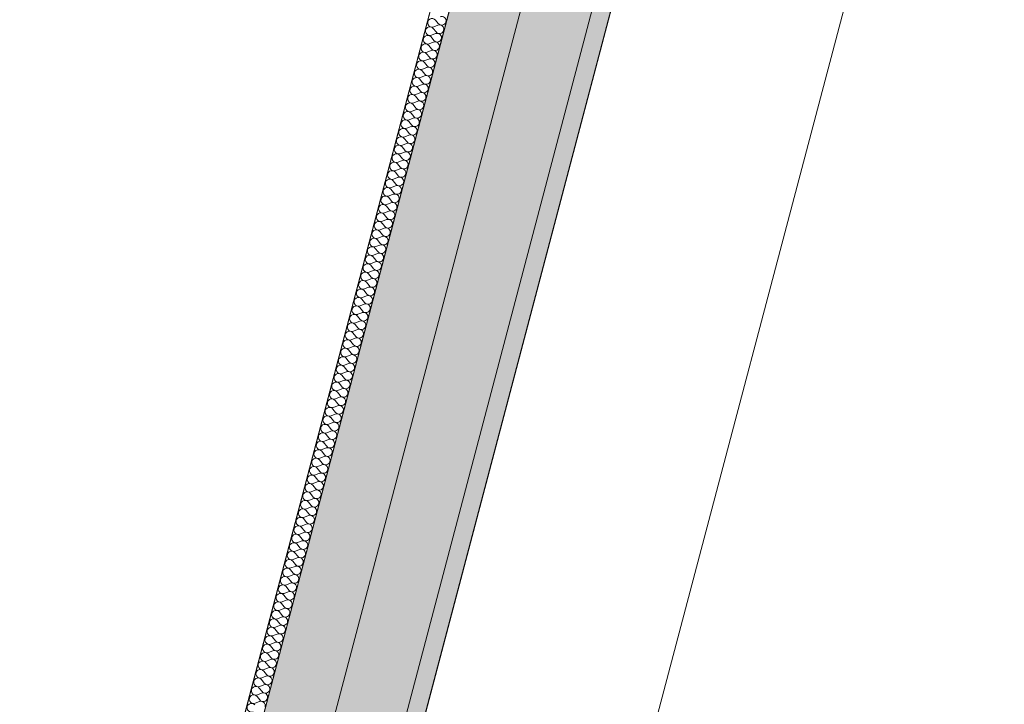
# Model space of a CAD drawing. Header units: millimetres. Extents: x -176817 to 18864955, y -12996033 to 201123.
# Tile 187 of 256: x 162718 to 164863, y -6825 to -5334. Entities that reach past the tile are written whole.
import ezdxf

# ---------------------------------------------------------------- set-up
doc = ezdxf.new("R2010")
doc.units = ezdxf.units.MM
doc.header["$MEASUREMENT"] = 0
for name, color, linetype in [('210-A Strefy', 7, 'Continuous'), ('213-A Wymiarowanie wewnętrzne', 7, 'Continuous'), ('215-A Wymiarowanie wewnętrzne 1_50', 7, 'Continuous'), ('230-A Ściany wewnętrzne', 7, 'Continuous'), ('250-A Schody Pochylnie', 7, 'Continuous'), ('292-PPOŻ - Linie', 7, 'Continuous'), ('460-K Stropy', 7, 'Continuous')]:
    doc.layers.add(name, color=color, linetype=linetype)
doc.styles.add('STYL_AUTOMATYCZNY_4', font='arial.ttf')
doc.linetypes.add('PPOŻ REI 60', pattern='A,0,[3,TKI_PWY_A_AR_PAB_RZ_KN02_03_04_ Poziom +1 - fragment A1.Shx,S=3.968254,R=0,X=0,Y=0],-505,0', length=505)
doc.dimstyles.new('STYL_AUTOMATYCZNY__3', dxfattribs={"dimtxt": 64.999998, "dimasz": 47.5, "dimexe": 0.18, "dimexo": 0.0625, "dimgap": 0, "dimtad": 1, "dimdec": 1, "dimlfac": 0.1, "dimzin": 0, "dimdsep": 46, "dimtxsty": 'STYL_AUTOMATYCZNY_4', "dimblk": 'ARROWHEAD_11', "dimblk1": 'ARROWHEAD_11', "dimblk2": 'ARROWHEAD_11', "dimcen": 0.09, "dimclrd": 30, "dimclre": 30, "dimclrt": 30, "dimazin": 0, "dimtfac": 1, "dimtdec": 4, "dimtmove": 0, "dimatfit": 3, "dimfxl": 0, "dimtolj": 1, "dimtzin": 0, "dimarcsym": 0})

# ---------------------------------------------------------------- blocks, each defined once
blk = doc.blocks.new('Strop_10_2', base_point=(162764.6, -8683.8))
at = {"layer": '460-K Stropy', "color": 255, "linetype": 'Continuous', "lineweight": 0, "flags": 128}
blk.add_lwpolyline([(162764.6, -8683.8), (182194.5, -13810.9), (186627.6, 2989.1), (167197.7, 8116.1), (167169.6, 8009.8), (164703.7, -1335.4)], close=True, dxfattribs=at)
blk = doc.blocks.new('Sala konferencyjna_1.20_11_2', base_point=(165511.5, -7953.8))
at = {"layer": '210-A Strefy', "color": 7, "linetype": 'Continuous', "lineweight": 0, "flags": 128}
blk.add_lwpolyline([(163173.7, -8466), (173118.3, -11090.1), (176676.3, 2393.3), (166731.7, 5017.5)], close=True, dxfattribs=at)
blk = doc.blocks.new('Komunikacja pionowa - Klatka K2_K2.1_22_2', base_point=(161805.5, 392.7))
at = {"layer": '210-A Strefy', "color": 7, "linetype": 'Continuous', "lineweight": 0, "flags": 128}
blk.add_lwpolyline([(156560.1, -6720.8), (162806.3, -8369), (165520.2, 1913.9), (159273.5, 3562.2)], close=True, dxfattribs=at)
blk = doc.blocks.new('Strop_37_2', base_point=(162841.1, -8393.7))
at = {"layer": '250-A Schody Pochylnie', "color": 255, "linetype": 'Continuous', "lineweight": 0, "flags": 128}
blk.add_lwpolyline([(162841.1, -8393.7), (156517.6, -6725.1), (157454, -3176.6), (160702.8, -4033.8), (160650.5, -4232.1), (163725.2, -5043.4)], close=True, dxfattribs=at)
blk = doc.blocks.new('*X919')
at = {"layer": '230-A Ściany wewnętrzne', "color": 7, "linetype": 'Continuous', "lineweight": 0}
for p, q in [((163623.6, -5335.2), (163629.5, -5342.6)), ((163618.8, -5353.6), (163624.7, -5361.1)), ((163619.7, -5349.9), (163628.5, -5346.3)), ((163610, -5386.7), (163618.8, -5383.2)), ((163613.9, -5372), (163619.8, -5379.5)), ((163614.9, -5368.3), (163623.7, -5364.7)), ((163605.1, -5405.2), (163614, -5401.6)), ((163609, -5390.4), (163614.9, -5397.9)), ((163600.3, -5423.6), (163609.1, -5420)), ((163604.2, -5408.8), (163610.1, -5416.3)), ((163594.5, -5445.7), (163600.4, -5453.1)), ((163595.4, -5442), (163604.3, -5438.4)), ((163599.3, -5427.3), (163605.2, -5434.7)), ((163589.6, -5464.1), (163595.5, -5471.6)), ((163590.6, -5460.4), (163599.4, -5456.8)), ((163584.7, -5482.5), (163590.6, -5490)), ((163585.7, -5478.8), (163594.5, -5475.2)), ((163576, -5515.7), (163584.8, -5512.1)), ((163579.9, -5500.9), (163585.8, -5508.4)), ((163580.8, -5497.2), (163589.7, -5493.7)), ((163571.1, -5534.1), (163580, -5530.5)), ((163575, -5519.3), (163580.9, -5526.8)), ((163566.3, -5552.5), (163575.1, -5548.9)), ((163570.2, -5537.8), (163576.1, -5545.2)), ((163560.4, -5574.6), (163566.3, -5582.1)), ((163561.4, -5570.9), (163570.2, -5567.3)), ((163565.3, -5556.2), (163571.2, -5563.6)), ((163555.6, -5593), (163561.5, -5600.5)), ((163556.5, -5589.3), (163565.4, -5585.7)), ((163550.7, -5611.4), (163556.6, -5618.9)), ((163551.7, -5607.7), (163560.5, -5604.2)), ((163545.9, -5629.8), (163551.8, -5637.3)), ((163546.8, -5626.2), (163555.7, -5622.6)), ((163537.1, -5663), (163545.9, -5659.4)), ((163541, -5648.3), (163546.9, -5655.7)), ((163542, -5644.6), (163550.8, -5641)), ((163532.2, -5681.4), (163541.1, -5677.8)), ((163536.1, -5666.7), (163542, -5674.1)), ((163526.4, -5703.5), (163532.3, -5711)), ((163527.4, -5699.8), (163536.2, -5696.2)), ((163531.3, -5685.1), (163537.2, -5692.6)), ((163521.6, -5721.9), (163527.5, -5729.4)), ((163522.5, -5718.2), (163531.4, -5714.7)), ((163516.7, -5740.3), (163522.6, -5747.8)), ((163517.7, -5736.7), (163526.5, -5733.1)), ((163511.8, -5758.8), (163517.7, -5766.2)), ((163512.8, -5755.1), (163521.6, -5751.5)), ((163503.1, -5791.9), (163511.9, -5788.3)), ((163507, -5777.2), (163512.9, -5784.6)), ((163507.9, -5773.5), (163516.8, -5769.9)), ((163498.2, -5810.3), (163507.1, -5806.7)), ((163502.1, -5795.6), (163508, -5803.1)), ((163492.4, -5832.4), (163498.3, -5839.9)), ((163493.4, -5828.7), (163502.2, -5825.2)), ((163497.3, -5814), (163503.2, -5821.5)), ((163487.5, -5850.8), (163493.4, -5858.3)), ((163488.5, -5847.2), (163497.3, -5843.6)), ((163482.7, -5869.3), (163488.6, -5876.7)), ((163483.6, -5865.6), (163492.5, -5862)), ((163477.8, -5887.7), (163483.7, -5895.2)), ((163478.8, -5884), (163487.6, -5880.4)), ((163469.1, -5920.8), (163477.9, -5917.3)), ((163473, -5906.1), (163478.9, -5913.6)), ((163473.9, -5902.4), (163482.8, -5898.8)), ((163464.2, -5939.3), (163473, -5935.7)), ((163468.1, -5924.5), (163474, -5932)), ((163458.4, -5961.4), (163464.3, -5968.8)), ((163459.3, -5957.7), (163468.2, -5954.1)), ((163463.2, -5942.9), (163469.1, -5950.4)), ((163453.5, -5979.8), (163459.4, -5987.2)), ((163454.5, -5976.1), (163463.3, -5972.5)), ((163448.7, -5998.2), (163454.6, -6005.7)), ((163449.6, -5994.5), (163458.5, -5990.9)), ((163443.8, -6016.6), (163449.7, -6024.1)), ((163444.8, -6012.9), (163453.6, -6009.3)), ((163435.1, -6049.8), (163443.9, -6046.2)), ((163438.9, -6035), (163444.8, -6042.5)), ((163439.9, -6031.3), (163448.7, -6027.8)), ((163430.2, -6068.2), (163439, -6064.6)), ((163434.1, -6053.4), (163440, -6060.9)), ((163424.4, -6090.3), (163430.3, -6097.7)), ((163425.3, -6086.6), (163434.2, -6083)), ((163429.2, -6071.9), (163435.1, -6079.3)), ((163419.5, -6108.7), (163425.4, -6116.2)), ((163420.5, -6105), (163429.3, -6101.4)), ((163414.6, -6127.1), (163420.5, -6134.6)), ((163415.6, -6123.4), (163424.4, -6119.8)), ((163409.8, -6145.5), (163415.7, -6153)), ((163410.8, -6141.8), (163419.6, -6138.3)), ((163401, -6178.7), (163409.9, -6175.1)), ((163404.9, -6163.9), (163410.8, -6171.4)), ((163405.9, -6160.3), (163414.7, -6156.7)), ((163396.2, -6197.1), (163405, -6193.5)), ((163400.1, -6182.4), (163406, -6189.8)), ((163390.3, -6219.2), (163396.2, -6226.7)), ((163391.3, -6215.5), (163400.1, -6211.9)), ((163395.2, -6200.8), (163401.1, -6208.2)), ((163385.5, -6237.6), (163391.4, -6245.1)), ((163386.5, -6233.9), (163395.3, -6230.3)), ((163380.6, -6256), (163386.5, -6263.5)), ((163381.6, -6252.3), (163390.4, -6248.8)), ((163375.8, -6274.4), (163381.7, -6281.9)), ((163376.7, -6270.8), (163385.6, -6267.2)), ((163367, -6307.6), (163375.8, -6304)), ((163370.9, -6292.9), (163376.8, -6300.3)), ((163371.9, -6289.2), (163380.7, -6285.6)), ((163362.2, -6326), (163371, -6322.4)), ((163366, -6311.3), (163371.9, -6318.7)), ((163356.3, -6348.1), (163362.2, -6355.6)), ((163357.3, -6344.4), (163366.1, -6340.8)), ((163361.2, -6329.7), (163367.1, -6337.2)), ((163351.5, -6366.5), (163357.4, -6374)), ((163352.4, -6362.8), (163361.3, -6359.3)), ((163346.6, -6384.9), (163352.5, -6392.4)), ((163347.6, -6381.3), (163356.4, -6377.7)), ((163341.7, -6403.4), (163347.7, -6410.8)), ((163342.7, -6399.7), (163351.5, -6396.1)), ((163333, -6436.5), (163341.8, -6432.9)), ((163336.9, -6421.8), (163342.8, -6429.3)), ((163337.9, -6418.1), (163346.7, -6414.5)), ((163328.1, -6454.9), (163337, -6451.4)), ((163332, -6440.2), (163337.9, -6447.7)), ((163322.3, -6477), (163328.2, -6484.5)), ((163323.3, -6473.4), (163332.1, -6469.8)), ((163327.2, -6458.6), (163333.1, -6466.1)), ((163317.4, -6495.5), (163323.4, -6502.9)), ((163318.4, -6491.8), (163327.2, -6488.2)), ((163312.6, -6513.9), (163318.5, -6521.3)), ((163313.6, -6510.2), (163322.4, -6506.6)), ((163307.7, -6532.3), (163313.6, -6539.8)), ((163308.7, -6528.6), (163317.5, -6525)), ((163299, -6565.4), (163307.8, -6561.9)), ((163302.9, -6550.7), (163308.8, -6558.2)), ((163303.8, -6547), (163312.7, -6543.4)), ((163294.1, -6583.9), (163302.9, -6580.3)), ((163298, -6569.1), (163303.9, -6576.6)), ((163289.3, -6602.3), (163298.1, -6598.7)), ((163293.1, -6587.5), (163299.1, -6595)), ((163283.4, -6624.4), (163289.3, -6631.8)), ((163284.4, -6620.7), (163293.2, -6617.1)), ((163288.3, -6606), (163294.2, -6613.4)), ((163278.6, -6642.8), (163284.5, -6650.3)), ((163279.5, -6639.1), (163288.4, -6635.5)), ((163273.7, -6661.2), (163279.6, -6668.7)), ((163274.7, -6657.5), (163283.5, -6653.9)), ((163265, -6694.4), (163273.8, -6690.8)), ((163268.8, -6679.6), (163274.8, -6687.1)), ((163269.8, -6675.9), (163278.6, -6672.4)), ((163260.1, -6712.8), (163268.9, -6709.2)), ((163264, -6698), (163269.9, -6705.5)), ((163255.2, -6731.2), (163264.1, -6727.6)), ((163259.1, -6716.5), (163265, -6723.9)), ((163249.4, -6753.3), (163255.3, -6760.8)), ((163250.4, -6749.6), (163259.2, -6746)), ((163254.3, -6734.9), (163260.2, -6742.3)), ((163244.5, -6771.7), (163250.5, -6779.2)), ((163245.5, -6768), (163254.3, -6764.4)), ((163239.7, -6790.1), (163245.6, -6797.6)), ((163240.7, -6786.4), (163249.5, -6782.9)), ((163230.9, -6823.3), (163239.8, -6819.7)), ((163234.8, -6808.5), (163240.7, -6816)), ((163235.8, -6804.9), (163244.6, -6801.3))]:
    blk.add_line(p, q, dxfattribs=at)
for centre, start, end in [((163616.1, -5341.1), 38.3481, 292.0879), ((163637, -5336.7), 218.3481, 345.218), ((163637, -5336.7), 345.218, 112.0879), ((163611.3, -5359.5), 38.3481, 292.0879), ((163632.1, -5355.1), 218.3481, 345.218), ((163632.1, -5355.1), 345.218, 112.0879), ((163606.4, -5377.9), 38.3481, 292.0879), ((163622.4, -5392), 345.218, 112.0879), ((163627.3, -5373.6), 218.3481, 345.218), ((163627.3, -5373.6), 345.218, 112.0879), ((163601.6, -5396.3), 38.3481, 292.0879), ((163617.6, -5410.4), 345.218, 112.0879), ((163622.4, -5392), 218.3481, 345.218), ((163591.8, -5433.2), 38.3481, 292.0879), ((163596.7, -5414.7), 38.3481, 292.0879), ((163612.7, -5428.8), 345.218, 112.0879), ((163617.6, -5410.4), 218.3481, 345.218), ((163587, -5451.6), 38.3481, 292.0879), ((163607.8, -5447.2), 345.218, 112.0879), ((163612.7, -5428.8), 218.3481, 345.218), ((163582.1, -5470), 38.3481, 292.0879), ((163603, -5465.6), 218.3481, 345.218), ((163603, -5465.6), 345.218, 112.0879), ((163607.8, -5447.2), 218.3481, 345.218), ((163577.3, -5488.4), 38.3481, 292.0879), ((163598.1, -5484.1), 218.3481, 345.218), ((163598.1, -5484.1), 345.218, 112.0879), ((163572.4, -5506.8), 38.3481, 292.0879), ((163588.4, -5520.9), 345.218, 112.0879), ((163593.3, -5502.5), 218.3481, 345.218), ((163593.3, -5502.5), 345.218, 112.0879), ((163567.5, -5525.2), 38.3481, 292.0879), ((163583.5, -5539.3), 345.218, 112.0879), ((163588.4, -5520.9), 218.3481, 345.218), ((163557.8, -5562.1), 38.3481, 292.0879), ((163562.7, -5543.7), 38.3481, 292.0879), ((163578.7, -5557.7), 345.218, 112.0879), ((163583.5, -5539.3), 218.3481, 345.218), ((163553, -5580.5), 38.3481, 292.0879), ((163573.8, -5576.2), 345.218, 112.0879), ((163578.7, -5557.7), 218.3481, 345.218), ((163548.1, -5598.9), 38.3481, 292.0879), ((163569, -5594.6), 218.3481, 345.218), ((163569, -5594.6), 345.218, 112.0879), ((163573.8, -5576.2), 218.3481, 345.218), ((163543.2, -5617.3), 38.3481, 292.0879), ((163564.1, -5613), 218.3481, 345.218), ((163564.1, -5613), 345.218, 112.0879), ((163538.4, -5635.8), 38.3481, 292.0879), ((163554.4, -5649.8), 345.218, 112.0879), ((163559.2, -5631.4), 218.3481, 345.218), ((163559.2, -5631.4), 345.218, 112.0879), ((163533.5, -5654.2), 38.3481, 292.0879), ((163549.5, -5668.2), 345.218, 112.0879), ((163554.4, -5649.8), 218.3481, 345.218), ((163523.8, -5691), 38.3481, 292.0879), ((163528.7, -5672.6), 38.3481, 292.0879), ((163544.7, -5686.7), 345.218, 112.0879), ((163549.5, -5668.2), 218.3481, 345.218), ((163518.9, -5709.4), 38.3481, 292.0879), ((163539.8, -5705.1), 345.218, 112.0879), ((163544.7, -5686.7), 218.3481, 345.218), ((163514.1, -5727.8), 38.3481, 292.0879), ((163534.9, -5723.5), 218.3481, 345.218), ((163534.9, -5723.5), 345.218, 112.0879), ((163539.8, -5705.1), 218.3481, 345.218), ((163509.2, -5746.3), 38.3481, 292.0879), ((163530.1, -5741.9), 218.3481, 345.218), ((163530.1, -5741.9), 345.218, 112.0879), ((163504.4, -5764.7), 38.3481, 292.0879), ((163520.4, -5778.7), 345.218, 112.0879), ((163525.2, -5760.3), 218.3481, 345.218), ((163525.2, -5760.3), 345.218, 112.0879), ((163499.5, -5783.1), 38.3481, 292.0879), ((163515.5, -5797.2), 345.218, 112.0879), ((163520.4, -5778.7), 218.3481, 345.218), ((163489.8, -5819.9), 38.3481, 292.0879), ((163494.6, -5801.5), 38.3481, 292.0879), ((163510.6, -5815.6), 345.218, 112.0879), ((163515.5, -5797.2), 218.3481, 345.218), ((163484.9, -5838.3), 38.3481, 292.0879), ((163505.8, -5834), 345.218, 112.0879), ((163510.6, -5815.6), 218.3481, 345.218), ((163480.1, -5856.8), 38.3481, 292.0879), ((163500.9, -5852.4), 218.3481, 345.218), ((163500.9, -5852.4), 345.218, 112.0879), ((163505.8, -5834), 218.3481, 345.218), ((163475.2, -5875.2), 38.3481, 292.0879), ((163496.1, -5870.8), 218.3481, 345.218), ((163496.1, -5870.8), 345.218, 112.0879), ((163470.3, -5893.6), 38.3481, 292.0879), ((163491.2, -5889.2), 218.3481, 345.218), ((163491.2, -5889.2), 345.218, 112.0879), ((163465.5, -5912), 38.3481, 292.0879), ((163481.5, -5926.1), 345.218, 112.0879), ((163486.3, -5907.7), 218.3481, 345.218), ((163486.3, -5907.7), 345.218, 112.0879), ((163455.8, -5948.8), 38.3481, 292.0879), ((163460.6, -5930.4), 38.3481, 292.0879), ((163476.6, -5944.5), 345.218, 112.0879), ((163481.5, -5926.1), 218.3481, 345.218), ((163450.9, -5967.3), 38.3481, 292.0879), ((163471.8, -5962.9), 345.218, 112.0879), ((163476.6, -5944.5), 218.3481, 345.218), ((163446, -5985.7), 38.3481, 292.0879), ((163466.9, -5981.3), 218.3481, 345.218), ((163466.9, -5981.3), 345.218, 112.0879), ((163471.8, -5962.9), 218.3481, 345.218), ((163441.2, -6004.1), 38.3481, 292.0879), ((163462, -5999.7), 218.3481, 345.218), ((163462, -5999.7), 345.218, 112.0879), ((163436.3, -6022.5), 38.3481, 292.0879), ((163457.2, -6018.2), 218.3481, 345.218), ((163457.2, -6018.2), 345.218, 112.0879), ((163431.5, -6040.9), 38.3481, 292.0879), ((163447.5, -6055), 345.218, 112.0879), ((163452.3, -6036.6), 218.3481, 345.218), ((163452.3, -6036.6), 345.218, 112.0879), ((163421.7, -6077.8), 38.3481, 292.0879), ((163426.6, -6059.3), 38.3481, 292.0879), ((163442.6, -6073.4), 345.218, 112.0879), ((163447.5, -6055), 218.3481, 345.218), ((163416.9, -6096.2), 38.3481, 292.0879), ((163437.7, -6091.8), 345.218, 112.0879), ((163442.6, -6073.4), 218.3481, 345.218), ((163412, -6114.6), 38.3481, 292.0879), ((163432.9, -6110.2), 345.218, 112.0879), ((163437.7, -6091.8), 218.3481, 345.218), ((163407.2, -6133), 38.3481, 292.0879), ((163428, -6128.7), 218.3481, 345.218), ((163428, -6128.7), 345.218, 112.0879), ((163432.9, -6110.2), 218.3481, 345.218), ((163402.3, -6151.4), 38.3481, 292.0879), ((163423.2, -6147.1), 218.3481, 345.218), ((163423.2, -6147.1), 345.218, 112.0879), ((163397.5, -6169.8), 38.3481, 292.0879), ((163413.4, -6183.9), 345.218, 112.0879), ((163418.3, -6165.5), 218.3481, 345.218), ((163418.3, -6165.5), 345.218, 112.0879), ((163387.7, -6206.7), 38.3481, 292.0879), ((163392.6, -6188.3), 38.3481, 292.0879), ((163408.6, -6202.3), 345.218, 112.0879), ((163413.4, -6183.9), 218.3481, 345.218), ((163382.9, -6225.1), 38.3481, 292.0879), ((163403.7, -6220.8), 345.218, 112.0879), ((163408.6, -6202.3), 218.3481, 345.218), ((163378, -6243.5), 38.3481, 292.0879), ((163398.9, -6239.2), 345.218, 112.0879), ((163403.7, -6220.8), 218.3481, 345.218), ((163373.2, -6261.9), 38.3481, 292.0879), ((163394, -6257.6), 218.3481, 345.218), ((163394, -6257.6), 345.218, 112.0879), ((163398.9, -6239.2), 218.3481, 345.218), ((163368.3, -6280.4), 38.3481, 292.0879), ((163389.1, -6276), 218.3481, 345.218), ((163389.1, -6276), 345.218, 112.0879), ((163363.4, -6298.8), 38.3481, 292.0879), ((163379.4, -6312.8), 345.218, 112.0879), ((163384.3, -6294.4), 218.3481, 345.218), ((163384.3, -6294.4), 345.218, 112.0879), ((163353.7, -6335.6), 38.3481, 292.0879), ((163358.6, -6317.2), 38.3481, 292.0879), ((163374.6, -6331.3), 345.218, 112.0879), ((163379.4, -6312.8), 218.3481, 345.218), ((163348.9, -6354), 38.3481, 292.0879), ((163369.7, -6349.7), 345.218, 112.0879), ((163374.6, -6331.3), 218.3481, 345.218), ((163344, -6372.4), 38.3481, 292.0879), ((163364.8, -6368.1), 345.218, 112.0879), ((163369.7, -6349.7), 218.3481, 345.218), ((163339.1, -6390.9), 38.3481, 292.0879), ((163360, -6386.5), 218.3481, 345.218), ((163360, -6386.5), 345.218, 112.0879), ((163364.8, -6368.1), 218.3481, 345.218), ((163334.3, -6409.3), 38.3481, 292.0879), ((163355.1, -6404.9), 218.3481, 345.218), ((163355.1, -6404.9), 345.218, 112.0879), ((163329.4, -6427.7), 38.3481, 292.0879), ((163345.4, -6441.8), 345.218, 112.0879), ((163350.3, -6423.3), 218.3481, 345.218), ((163350.3, -6423.3), 345.218, 112.0879), ((163319.7, -6464.5), 38.3481, 292.0879), ((163324.6, -6446.1), 38.3481, 292.0879), ((163340.5, -6460.2), 345.218, 112.0879), ((163345.4, -6441.8), 218.3481, 345.218), ((163314.8, -6482.9), 38.3481, 292.0879), ((163335.7, -6478.6), 345.218, 112.0879), ((163340.5, -6460.2), 218.3481, 345.218), ((163310, -6501.4), 38.3481, 292.0879), ((163330.8, -6497), 345.218, 112.0879), ((163335.7, -6478.6), 218.3481, 345.218), ((163305.1, -6519.8), 38.3481, 292.0879), ((163326, -6515.4), 218.3481, 345.218), ((163326, -6515.4), 345.218, 112.0879), ((163330.8, -6497), 218.3481, 345.218), ((163300.3, -6538.2), 38.3481, 292.0879), ((163321.1, -6533.8), 218.3481, 345.218), ((163321.1, -6533.8), 345.218, 112.0879), ((163295.4, -6556.6), 38.3481, 292.0879), ((163311.4, -6570.7), 345.218, 112.0879), ((163316.2, -6552.3), 218.3481, 345.218), ((163316.2, -6552.3), 345.218, 112.0879), ((163285.7, -6593.4), 38.3481, 292.0879), ((163290.5, -6575), 38.3481, 292.0879), ((163306.5, -6589.1), 345.218, 112.0879), ((163311.4, -6570.7), 218.3481, 345.218), ((163280.8, -6611.9), 38.3481, 292.0879), ((163301.7, -6607.5), 345.218, 112.0879), ((163306.5, -6589.1), 218.3481, 345.218), ((163276, -6630.3), 38.3481, 292.0879), ((163296.8, -6625.9), 345.218, 112.0879), ((163301.7, -6607.5), 218.3481, 345.218), ((163271.1, -6648.7), 38.3481, 292.0879), ((163291.9, -6644.3), 218.3481, 345.218), ((163291.9, -6644.3), 345.218, 112.0879), ((163296.8, -6625.9), 218.3481, 345.218), ((163266.2, -6667.1), 38.3481, 292.0879), ((163287.1, -6662.8), 218.3481, 345.218), ((163287.1, -6662.8), 345.218, 112.0879), ((163261.4, -6685.5), 38.3481, 292.0879), ((163277.4, -6699.6), 345.218, 112.0879), ((163282.2, -6681.2), 218.3481, 345.218), ((163282.2, -6681.2), 345.218, 112.0879), ((163251.7, -6722.4), 38.3481, 292.0879), ((163256.5, -6703.9), 38.3481, 292.0879), ((163272.5, -6718), 345.218, 112.0879), ((163277.4, -6699.6), 218.3481, 345.218), ((163246.8, -6740.8), 38.3481, 292.0879), ((163267.6, -6736.4), 345.218, 112.0879), ((163272.5, -6718), 218.3481, 345.218), ((163241.9, -6759.2), 38.3481, 292.0879), ((163262.8, -6754.9), 345.218, 112.0879), ((163267.6, -6736.4), 218.3481, 345.218), ((163237.1, -6777.6), 38.3481, 292.0879), ((163257.9, -6773.3), 218.3481, 345.218), ((163257.9, -6773.3), 345.218, 112.0879), ((163262.8, -6754.9), 218.3481, 345.218), ((163232.2, -6796), 38.3481, 292.0879), ((163253.1, -6791.7), 218.3481, 345.218), ((163253.1, -6791.7), 345.218, 112.0879), ((163227.4, -6814.5), 38.3481, 292.0879), ((163243.3, -6828.5), 345.218, 112.0879), ((163248.2, -6810.1), 218.3481, 345.218), ((163248.2, -6810.1), 345.218, 112.0879), ((163222.5, -6832.9), 38.3481, 292.0879)]:
    blk.add_arc(centre, 9.52, start, end, dxfattribs=at)
blk = doc.blocks.new('Ściana_32_2', base_point=(162947.9, -8577.1))
at = {"layer": '230-A Ściany wewnętrzne', "linetype": 'Continuous', "lineweight": 0, "true_color": 0x000000}
h = blk.add_hatch(dxfattribs=at)
h.set_pattern_fill('Beton_zbrojony_0002', color=18, style=0, pattern_type=2)
h.set_pattern_definition([(45, (0, 0), (-49.497475, 49.497475), []), (45, (-24.75, 24.75), (-49.497475, 49.497475), [52.5, -17.5])])
h.paths.add_polyline_path([(165558.4, 1903.8), (162845, -8379.2), (163135.1, -8455.8), (165848.5, 1827.2)])
h = blk.add_hatch(dxfattribs=at)
h.set_pattern_fill('Tynk_0002', color=18, style=0, pattern_type=2)
h.set_pattern_definition([(0, (0, 0), (0, 86.60254), [0, -50]), (0, (25, 43.3), (0, 86.60254), [0, -50])])
h.paths.add_polyline_path([(163173.7, -8466), (165887.2, 1817), (165848.5, 1827.2), (163135.1, -8455.8)])
at = {"layer": '230-A Ściany wewnętrzne', "color": 7, "linetype": 'Continuous', "lineweight": 0}
for p, q in [((165558.4, 1903.8), (162845, -8379.2)), ((163135.1, -8455.8), (165848.5, 1827.2))]:
    blk.add_line(p, q, dxfattribs=at)
at = {"layer": '230-A Ściany wewnętrzne', "color": 7, "linetype": 'Continuous', "lineweight": 0, "flags": 128}
for points in [[(165519.7, 1914), (162998.1, -7642.2)], [(163365.5, -7739.2), (165887.2, 1817)]]:
    blk.add_lwpolyline(points, dxfattribs=at)
at = {"layer": '230-A Ściany wewnętrzne', "color": 7, "lineweight": 0}
blk.add_blockref('*X919', (0, 0), dxfattribs=at)
blk = doc.blocks.new('*D3175')
at = {"layer": '213-A Wymiarowanie wewnętrzne', "linetype": 'Continuous', "lineweight": 200}
for points in [[(156625, -6270.7), (156626, -6275.5), (156628.7, -6279.5), (156632.7, -6282.2), (156637.5, -6283.2), (156642.3, -6282.2), (156646.4, -6279.5), (156649.1, -6275.5), (156650, -6270.7), (156649.1, -6265.9), (156646.4, -6261.8), (156642.3, -6259.1), (156637.5, -6258.2), (156632.7, -6259.1), (156628.7, -6261.8), (156626, -6265.9)], [(162948.5, -7939.3), (162949.4, -7944.1), (162952.2, -7948.1), (162956.2, -7950.8), (162961, -7951.8), (162965.8, -7950.8), (162969.8, -7948.1), (162972.5, -7944.1), (162973.5, -7939.3), (162972.5, -7934.5), (162969.8, -7930.4), (162965.8, -7927.7), (162961, -7926.8), (162956.2, -7927.7), (162952.2, -7930.4), (162949.4, -7934.5)]]:
    blk.add_hatch(color=30, dxfattribs=at).paths.add_polyline_path(points)
at = {"layer": '213-A Wymiarowanie wewnętrzne', "color": 30, "linetype": 'Continuous', "lineweight": 0}
for p, q in [((156640.7, -6258.6), (156649.5, -6225.4)), ((156625.6, -6316), (156634.3, -6282.8)), ((156649.6, -6273.9), (162948.9, -7936.1))]:
    blk.add_line(p, q, dxfattribs=at)
blk.add_circle((156637.5, -6270.7), 12.5, dxfattribs=at)
at = {"layer": '213-A Wymiarowanie wewnętrzne', "color": 30, "lineweight": 200, "insert": (159730.7, -7073.4), "char_height": 65, "attachment_point": 7, "rotation": 345.218, "style": 'STYL_AUTOMATYCZNY_4'}
blk.add_mtext('\\A1;{\\pql;\\fArial|b0|i0|c238|p0;\\W1.000000;654}', dxfattribs=at)
blk = doc.blocks.new('ARROWHEAD_11')
at = {"color": 0, "linetype": 'Continuous', "lineweight": 0}
blk.add_line((0, 0), (-1, 0), dxfattribs=at)
at = {"color": 0, "linetype": 'Continuous', "lineweight": 0, "const_width": 0.25, "flags": 128}
blk.add_lwpolyline([(-0.125, 0, 1), (0.125, 0, 1)], format="xyb", close=True, dxfattribs=at)
blk = doc.blocks.new('*D3284')
at = {"layer": '213-A Wymiarowanie wewnętrzne', "linetype": 'Continuous', "lineweight": 200}
for points in [[(166507.4, 2294.3), (166508.3, 2289.5), (166511, 2285.4), (166515.1, 2282.7), (166519.9, 2281.8), (166524.6, 2282.7), (166528.7, 2285.4), (166531.4, 2289.5), (166532.4, 2294.3), (166531.4, 2299.1), (166528.7, 2303.1), (166524.6, 2305.8), (166519.9, 2306.8), (166515.1, 2305.8), (166511, 2303.1), (166508.3, 2299.1)], [(163631.2, -8605.5), (163632.1, -8610.3), (163634.8, -8614.4), (163638.9, -8617.1), (163643.7, -8618), (163648.5, -8617.1), (163652.5, -8614.4), (163655.2, -8610.3), (163656.2, -8605.5), (163655.2, -8600.7), (163652.5, -8596.7), (163648.5, -8594), (163643.7, -8593), (163638.9, -8594), (163634.8, -8596.7), (163632.1, -8600.7)]]:
    blk.add_hatch(color=30, dxfattribs=at).paths.add_polyline_path(points)
at = {"layer": '213-A Wymiarowanie wewnętrzne', "color": 30, "linetype": 'Continuous', "lineweight": 0}
for p, q in [((166474.5, 2306.2), (166507.8, 2297.5)), ((166516.7, 2282.2), (163646.9, -8593.4)), ((166531.9, 2291.1), (166565.2, 2282.3)), ((163598.4, -8593.6), (163631.6, -8602.3)), ((163640.5, -8617.6), (163637.3, -8629.7)), ((163655.8, -8608.7), (163689, -8617.5))]:
    blk.add_line(p, q, dxfattribs=at)
for centre in [(166519.9, 2294.3), (163643.7, -8605.5)]:
    blk.add_circle(centre, 12.5, dxfattribs=at)
at = {"layer": '213-A Wymiarowanie wewnętrzne', "color": 30, "lineweight": 200, "insert": (165031.3, -3296.1), "char_height": 65, "attachment_point": 7, "rotation": 75.218, "style": 'STYL_AUTOMATYCZNY_4'}
blk.add_mtext('\\A1;{\\pql;\\fArial|b0|i0|c238|p0;\\W1.000000;1\xa0127,3}', dxfattribs=at)
blk = doc.blocks.new('*D3436')
at = {"layer": '215-A Wymiarowanie wewnętrzne 1_50', "linetype": 'Continuous', "lineweight": 200}
for points in [[(161540.3, -4242.6), (161541.3, -4247.4), (161544, -4251.5), (161548.1, -4254.2), (161552.8, -4255.1), (161557.6, -4254.2), (161561.7, -4251.5), (161564.4, -4247.4), (161565.3, -4242.6), (161564.4, -4237.9), (161561.7, -4233.8), (161557.6, -4231.1), (161552.8, -4230.1), (161548.1, -4231.1), (161544, -4233.8), (161541.3, -4237.9)], [(160604, -7791.2), (160604.9, -7796), (160607.6, -7800), (160611.7, -7802.8), (160616.5, -7803.7), (160621.3, -7802.8), (160625.3, -7800), (160628, -7796), (160629, -7791.2), (160628, -7786.4), (160625.3, -7782.4), (160621.3, -7779.7), (160616.5, -7778.7), (160611.7, -7779.7), (160607.6, -7782.4), (160604.9, -7786.4)]]:
    blk.add_hatch(color=30, dxfattribs=at).paths.add_polyline_path(points)
at = {"layer": '215-A Wymiarowanie wewnętrzne 1_50', "color": 30, "linetype": 'Continuous', "lineweight": 0}
for p, q in [((161507.5, -4230.7), (161540.8, -4239.5)), ((161564.9, -4245.8), (161598.2, -4254.6)), ((161549.7, -4254.7), (160619.7, -7779.1)), ((160571.1, -7779.2), (160604.4, -7788)), ((160613.3, -7803.3), (160610.1, -7815.4)), ((160628.6, -7794.4), (160661.8, -7803.2))]:
    blk.add_line(p, q, dxfattribs=at)
for centre in [(161552.8, -4242.6), (160616.5, -7791.2)]:
    blk.add_circle(centre, 12.5, dxfattribs=at)
at = {"layer": '215-A Wymiarowanie wewnętrzne 1_50', "color": 30, "lineweight": 200, "insert": (161053.1, -6085.5), "char_height": 65, "attachment_point": 7, "rotation": 75.218, "style": 'STYL_AUTOMATYCZNY_4'}
blk.add_mtext('\\A1;{\\pql;\\fArial|b0|i0|c238|p0;\\W1.000000;367}', dxfattribs=at)

msp = doc.modelspace()

# ---------------------------------------------------------------- linework, layer by layer
at = {"layer": '210-A Strefy', "color": 252, "linetype": 'Continuous', "lineweight": 0, "flags": 128}
msp.add_lwpolyline([(163173.73, -8466), (173118.33, -11090.13), (176676.28, 2393.35), (166731.67, 5017.47)], close=True, dxfattribs=at)
at = {"layer": '210-A Strefy', "color": 214, "linetype": 'Continuous', "lineweight": 0, "flags": 128}
msp.add_lwpolyline([(156560.11, -6720.83), (162806.3, -8369.04), (165520.18, 1913.86), (159273.54, 3562.19)], close=True, dxfattribs=at)
at = {"layer": '292-PPOŻ - Linie', "color": 5, "linetype": 'PPOŻ REI 60', "lineweight": 0}
msp.add_lwpolyline([(159120.44, 3726.7), (165734.06, 1981.53), (162986.19, -8432.02)], dxfattribs=at)

# ---------------------------------------------------------------- block references
at = {"layer": '210-A Strefy', "color": 7, "linetype": 'Continuous', "lineweight": 0}
for name, p in [('Sala konferencyjna_1.20_11_2', (165511.54, -7953.77)), ('Komunikacja pionowa - Klatka K2_K2.1_22_2', (161805.48, 392.72))]:
    msp.add_blockref(name, p, dxfattribs=at)
at = {"layer": '230-A Ściany wewnętrzne', "color": 7, "lineweight": 0}
msp.add_blockref('Ściana_32_2', (162947.92, -8577.06), dxfattribs=at)
at = {"layer": '250-A Schody Pochylnie', "color": 255, "linetype": 'Continuous', "lineweight": 0}
msp.add_blockref('Strop_37_2', (162841.08, -8393.7), dxfattribs=at)
at = {"layer": '460-K Stropy', "color": 255, "linetype": 'Continuous', "lineweight": 0}
msp.add_blockref('Strop_10_2', (162764.61, -8683.82), dxfattribs=at)

# ---------------------------------------------------------------- dimensions: what is measured, and where the dimension line sits
at = {"layer": '213-A Wymiarowanie wewnętrzne', "color": 30, "linetype": 'Continuous', "lineweight": 200}
for base, p1, p2, angle, picture, middle, turn in [((163643.68, -8605.52), (165702.83, 2509.86), (164163.58, -8742.71), 255.21803, '*D3284', (165037.13, -3146.46), 75.21803), ((162960.99, -7939.29), (156517.6, -6725.13), (162841.08, -8393.7), 345.21803, '*D3175', (159810.71, -7060.95), 345.21803)]:
    dim = msp.add_linear_dim(base=base, p1=p1, p2=p2, angle=angle, dimstyle='STYL_AUTOMATYCZNY__3', dxfattribs=at)
    dim.commit()
    dim.dimension.update_dxf_attribs({"geometry": picture, "text_midpoint": middle, "dimtype": 160, "text_rotation": turn})
at = {"layer": '215-A Wymiarowanie wewnętrzne 1_50', "color": 30, "linetype": 'Continuous', "lineweight": 200}
dim = msp.add_linear_dim(base=(160616.47, -7791.2), p1=(160716.27, -4021.89), p2=(164829.16, -8902.82), angle=255.21803, dimstyle='STYL_AUTOMATYCZNY__3', dxfattribs=at)
dim.commit()
dim.dimension.update_dxf_attribs({"geometry": '*D3436', "text_midpoint": (161040.62, -6005.48), "dimtype": 160, "text_rotation": 75.21803})

doc.saveas('drawing.dxf')
